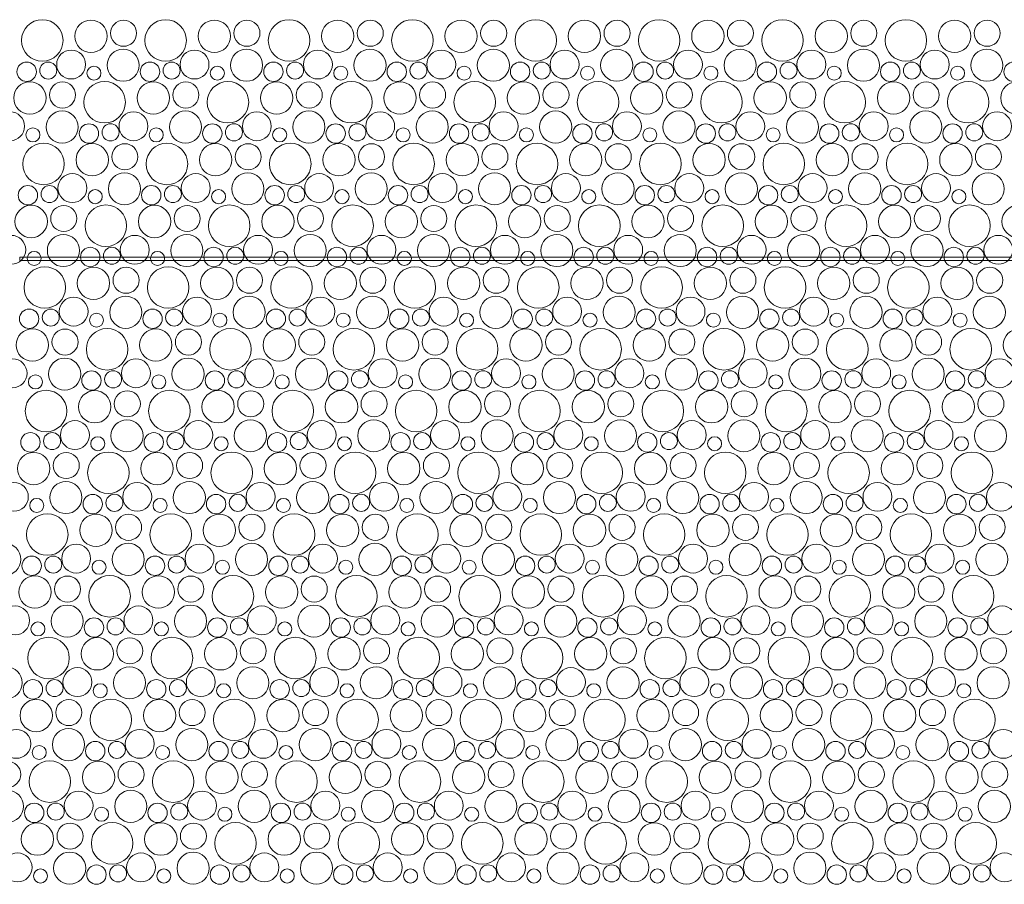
# Model space of a CAD drawing. Header units: metres. Extents: x -167 to 338, y -186 to 508.
# Tile 177 of 256: x 89.67 to 92.57, y 23.17 to 25.72. Entities that reach past the tile are written whole.
import ezdxf
from ezdxf.enums import TextEntityAlignment as Align

# ---------------------------------------------------------------- set-up
doc = ezdxf.new("R2010")
doc.units = ezdxf.units.M
doc.header["$MEASUREMENT"] = 0
doc.linetypes.add('Öffnungslinie Tür Fenster', pattern=[0.23, 0.15, -0.08])
doc.layers.add('60 Gelände 2D Übersicht', color=7, linetype='Continuous')
doc.layers.add('60 Stellplätze', color=7, linetype='Continuous')
doc.styles.add('ERSTELLTER_STIL_2', font='arial.ttf')

# ---------------------------------------------------------------- blocks, each defined once
blk = doc.blocks.new('*X46', base_point=(27236.1321, 33357.279))
at = {"layer": '60 Gelände 2D Übersicht', "color": 9, "linetype": 'Continuous', "lineweight": 18}
for centre, radius in [((89.7351, 25.658), 0.0612), ((89.8786, 25.6704), 0.0477), ((89.9747, 25.6793), 0.0384), ((90.0988, 25.658), 0.0612), ((90.2423, 25.6704), 0.0477), ((90.3384, 25.6793), 0.0384), ((90.4625, 25.658), 0.0612), ((90.606, 25.6704), 0.0477), ((90.7021, 25.6793), 0.0384), ((90.8262, 25.658), 0.0612), ((90.9697, 25.6704), 0.0477), ((91.0658, 25.6793), 0.0384), ((91.1899, 25.658), 0.0612), ((91.3335, 25.6704), 0.0477), ((91.4295, 25.6793), 0.0384), ((91.5536, 25.658), 0.0612), ((91.6972, 25.6704), 0.0477), ((91.7932, 25.6793), 0.0384), ((91.9173, 25.658), 0.0612), ((92.0609, 25.6704), 0.0477), ((92.1569, 25.6793), 0.0384), ((92.281, 25.658), 0.0612), ((92.4246, 25.6704), 0.0477), ((92.5206, 25.6793), 0.0384), ((89.9736, 25.5849), 0.0473), ((90.3373, 25.5849), 0.0473), ((90.7011, 25.5849), 0.0473), ((91.0648, 25.5849), 0.0473), ((91.4285, 25.5849), 0.0473), ((91.7922, 25.5849), 0.0473), ((92.1559, 25.5849), 0.0473), ((92.5196, 25.5849), 0.0473), ((89.8202, 25.5871), 0.0426), ((90.1839, 25.5871), 0.0426), ((90.5476, 25.5871), 0.0426), ((90.9113, 25.5871), 0.0426), ((91.275, 25.5871), 0.0426), ((91.6387, 25.5871), 0.0426), ((92.0024, 25.5871), 0.0426), ((92.3661, 25.5871), 0.0426), ((89.689, 25.5658), 0.0286), ((89.7528, 25.5693), 0.0251), ((89.8875, 25.5617), 0.0207), ((90.0527, 25.5658), 0.0286), ((90.1165, 25.5693), 0.0251), ((90.2512, 25.5617), 0.0207), ((90.4164, 25.5658), 0.0286), ((90.4802, 25.5693), 0.0251), ((90.6149, 25.5617), 0.0207), ((90.7801, 25.5658), 0.0286), ((90.8439, 25.5693), 0.0251), ((90.9787, 25.5617), 0.0207), ((91.1438, 25.5658), 0.0286), ((91.2076, 25.5693), 0.0251), ((91.3424, 25.5617), 0.0207), ((91.5075, 25.5658), 0.0286), ((91.5713, 25.5693), 0.0251), ((91.7061, 25.5617), 0.0207), ((91.8712, 25.5658), 0.0286), ((91.935, 25.5693), 0.0251), ((92.0698, 25.5617), 0.0207), ((92.2349, 25.5658), 0.0286), ((92.2987, 25.5693), 0.0251), ((92.4335, 25.5617), 0.0207), ((92.5986, 25.5658), 0.0286), ((89.6986, 25.4885), 0.0477), ((89.7947, 25.4973), 0.0384), ((89.9188, 25.476), 0.0612), ((90.0623, 25.4885), 0.0477), ((90.1584, 25.4973), 0.0384), ((90.2825, 25.476), 0.0612), ((90.426, 25.4885), 0.0477), ((90.5221, 25.4973), 0.0384), ((90.6462, 25.476), 0.0612), ((90.7897, 25.4885), 0.0477), ((90.8858, 25.4973), 0.0384), ((91.0099, 25.476), 0.0612), ((91.1535, 25.4885), 0.0477), ((91.2495, 25.4973), 0.0384), ((91.3736, 25.476), 0.0612), ((91.5172, 25.4885), 0.0477), ((91.6132, 25.4973), 0.0384), ((91.7373, 25.476), 0.0612), ((91.8809, 25.4885), 0.0477), ((91.9769, 25.4973), 0.0384), ((92.101, 25.476), 0.0612), ((92.2446, 25.4885), 0.0477), ((92.3406, 25.4973), 0.0384), ((92.4647, 25.476), 0.0612), ((92.6083, 25.4885), 0.0477), ((89.6402, 25.4051), 0.0426), ((89.7936, 25.4029), 0.0473), ((90.0039, 25.4051), 0.0426), ((90.1573, 25.4029), 0.0473), ((90.3676, 25.4051), 0.0426), ((90.5211, 25.4029), 0.0473), ((90.7313, 25.4051), 0.0426), ((90.8848, 25.4029), 0.0473), ((91.095, 25.4051), 0.0426), ((91.2485, 25.4029), 0.0473), ((91.4587, 25.4051), 0.0426), ((91.6122, 25.4029), 0.0473), ((91.8224, 25.4051), 0.0426), ((91.9759, 25.4029), 0.0473), ((92.1861, 25.4051), 0.0426), ((92.3396, 25.4029), 0.0473), ((92.5498, 25.4051), 0.0426), ((89.7075, 25.3797), 0.0207), ((89.8727, 25.3838), 0.0286), ((89.9365, 25.3873), 0.0251), ((90.0712, 25.3797), 0.0207), ((90.2364, 25.3838), 0.0286), ((90.3002, 25.3873), 0.0251), ((90.4349, 25.3797), 0.0207), ((90.6001, 25.3838), 0.0286), ((90.6639, 25.3873), 0.0251), ((90.7987, 25.3797), 0.0207), ((90.9638, 25.3838), 0.0286), ((91.0276, 25.3873), 0.0251), ((91.1624, 25.3797), 0.0207), ((91.3275, 25.3838), 0.0286), ((91.3913, 25.3873), 0.0251), ((91.5261, 25.3797), 0.0207), ((91.6912, 25.3838), 0.0286), ((91.755, 25.3873), 0.0251), ((91.8898, 25.3797), 0.0207), ((92.0549, 25.3838), 0.0286), ((92.1187, 25.3873), 0.0251), ((92.2535, 25.3797), 0.0207), ((92.4186, 25.3838), 0.0286), ((92.4824, 25.3873), 0.0251), ((89.7388, 25.294), 0.0612), ((89.8823, 25.3065), 0.0477), ((89.9784, 25.3153), 0.0384), ((90.1025, 25.294), 0.0612), ((90.246, 25.3065), 0.0477), ((90.3421, 25.3153), 0.0384), ((90.4662, 25.294), 0.0612), ((90.6097, 25.3065), 0.0477), ((90.7058, 25.3153), 0.0384), ((90.8299, 25.294), 0.0612), ((90.9735, 25.3065), 0.0477), ((91.0695, 25.3153), 0.0384), ((91.1936, 25.294), 0.0612), ((91.3372, 25.3065), 0.0477), ((91.4332, 25.3153), 0.0384), ((91.5573, 25.294), 0.0612), ((91.7009, 25.3065), 0.0477), ((91.7969, 25.3153), 0.0384), ((91.921, 25.294), 0.0612), ((92.0646, 25.3065), 0.0477), ((92.1606, 25.3153), 0.0384), ((92.2847, 25.294), 0.0612), ((92.4283, 25.3065), 0.0477), ((92.5243, 25.3153), 0.0384), ((89.8239, 25.2231), 0.0426), ((89.9773, 25.2209), 0.0473), ((90.1876, 25.2231), 0.0426), ((90.3411, 25.2209), 0.0473), ((90.5513, 25.2231), 0.0426), ((90.7048, 25.2209), 0.0473), ((90.915, 25.2231), 0.0426), ((91.0685, 25.2209), 0.0473), ((91.2787, 25.2231), 0.0426), ((91.4322, 25.2209), 0.0473), ((91.6424, 25.2231), 0.0426), ((91.7959, 25.2209), 0.0473), ((92.0061, 25.2231), 0.0426), ((92.1596, 25.2209), 0.0473), ((92.3698, 25.2231), 0.0426), ((92.5233, 25.2209), 0.0473), ((89.6927, 25.2018), 0.0286), ((89.7565, 25.2054), 0.0251), ((90.0564, 25.2018), 0.0286), ((90.1202, 25.2054), 0.0251), ((90.4201, 25.2018), 0.0286), ((90.4839, 25.2054), 0.0251), ((90.7838, 25.2018), 0.0286), ((90.8476, 25.2054), 0.0251), ((91.1475, 25.2018), 0.0286), ((91.2113, 25.2054), 0.0251), ((91.5112, 25.2018), 0.0286), ((91.575, 25.2054), 0.0251), ((91.8749, 25.2018), 0.0286), ((91.9387, 25.2054), 0.0251), ((92.2386, 25.2018), 0.0286), ((92.3024, 25.2054), 0.0251), ((89.8912, 25.1977), 0.0207), ((90.2549, 25.1977), 0.0207), ((90.6187, 25.1977), 0.0207), ((90.9824, 25.1977), 0.0207), ((91.3461, 25.1977), 0.0207), ((91.7098, 25.1977), 0.0207), ((92.0735, 25.1977), 0.0207), ((92.4372, 25.1977), 0.0207), ((89.7023, 25.1245), 0.0477), ((89.7984, 25.1333), 0.0384), ((89.9225, 25.112), 0.0612), ((90.066, 25.1245), 0.0477), ((90.1621, 25.1333), 0.0384), ((90.2862, 25.112), 0.0612), ((90.4297, 25.1245), 0.0477), ((90.5258, 25.1333), 0.0384), ((90.6499, 25.112), 0.0612), ((90.7935, 25.1245), 0.0477), ((90.8895, 25.1333), 0.0384), ((91.0136, 25.112), 0.0612), ((91.1572, 25.1245), 0.0477), ((91.2532, 25.1333), 0.0384), ((91.3773, 25.112), 0.0612), ((91.5209, 25.1245), 0.0477), ((91.6169, 25.1333), 0.0384), ((91.741, 25.112), 0.0612), ((91.8846, 25.1245), 0.0477), ((91.9806, 25.1333), 0.0384), ((92.1047, 25.112), 0.0612), ((92.2483, 25.1245), 0.0477), ((92.3443, 25.1333), 0.0384), ((92.4684, 25.112), 0.0612), ((92.612, 25.1245), 0.0477), ((89.6439, 25.0411), 0.0426), ((89.7973, 25.0389), 0.0473), ((90.0076, 25.0411), 0.0426), ((90.1611, 25.0389), 0.0473), ((90.3713, 25.0411), 0.0426), ((90.5248, 25.0389), 0.0473), ((90.735, 25.0411), 0.0426), ((90.8885, 25.0389), 0.0473), ((91.0987, 25.0411), 0.0426), ((91.2522, 25.0389), 0.0473), ((91.4624, 25.0411), 0.0426), ((91.6159, 25.0389), 0.0473), ((91.8261, 25.0411), 0.0426), ((91.9796, 25.0389), 0.0473), ((92.1898, 25.0411), 0.0426), ((92.3433, 25.0389), 0.0473), ((92.5535, 25.0411), 0.0426), ((89.7112, 25.0157), 0.0207), ((89.8764, 25.0198), 0.0286), ((89.9402, 25.0234), 0.0251), ((90.0749, 25.0157), 0.0207), ((90.2401, 25.0198), 0.0286), ((90.3039, 25.0234), 0.0251), ((90.4387, 25.0157), 0.0207), ((90.6038, 25.0198), 0.0286), ((90.6676, 25.0234), 0.0251), ((90.8024, 25.0157), 0.0207), ((90.9675, 25.0198), 0.0286), ((91.0313, 25.0234), 0.0251), ((91.1661, 25.0157), 0.0207), ((91.3312, 25.0198), 0.0286), ((91.395, 25.0234), 0.0251), ((91.5298, 25.0157), 0.0207), ((91.6949, 25.0198), 0.0286), ((91.7587, 25.0234), 0.0251), ((91.8935, 25.0157), 0.0207), ((92.0586, 25.0198), 0.0286), ((92.1224, 25.0234), 0.0251), ((92.2572, 25.0157), 0.0207), ((92.4223, 25.0198), 0.0286), ((92.4862, 25.0234), 0.0251), ((89.7425, 24.93), 0.0612), ((89.886, 24.9425), 0.0477), ((89.9821, 24.9513), 0.0384), ((90.1062, 24.93), 0.0612), ((90.2497, 24.9425), 0.0477), ((90.3458, 24.9513), 0.0384), ((90.4699, 24.93), 0.0612), ((90.6135, 24.9425), 0.0477), ((90.7095, 24.9513), 0.0384), ((90.8336, 24.93), 0.0612), ((90.9772, 24.9425), 0.0477), ((91.0732, 24.9513), 0.0384), ((91.1973, 24.93), 0.0612), ((91.3409, 24.9425), 0.0477), ((91.4369, 24.9513), 0.0384), ((91.561, 24.93), 0.0612), ((91.7046, 24.9425), 0.0477), ((91.8006, 24.9513), 0.0384), ((91.9247, 24.93), 0.0612), ((92.0683, 24.9425), 0.0477), ((92.1643, 24.9513), 0.0384), ((92.2884, 24.93), 0.0612), ((92.432, 24.9425), 0.0477), ((92.528, 24.9513), 0.0384), ((89.8276, 24.8591), 0.0426), ((89.9811, 24.8569), 0.0473), ((90.1913, 24.8591), 0.0426), ((90.3448, 24.8569), 0.0473), ((90.555, 24.8591), 0.0426), ((90.7085, 24.8569), 0.0473), ((90.9187, 24.8591), 0.0426), ((91.0722, 24.8569), 0.0473), ((91.2824, 24.8591), 0.0426), ((91.4359, 24.8569), 0.0473), ((91.6461, 24.8591), 0.0426), ((91.7996, 24.8569), 0.0473), ((92.0098, 24.8591), 0.0426), ((92.1633, 24.8569), 0.0473), ((92.3735, 24.8591), 0.0426), ((92.527, 24.8569), 0.0473), ((89.6964, 24.8378), 0.0286), ((89.7602, 24.8414), 0.0251), ((89.8949, 24.8337), 0.0207), ((90.0601, 24.8378), 0.0286), ((90.1239, 24.8414), 0.0251), ((90.2587, 24.8337), 0.0207), ((90.4238, 24.8378), 0.0286), ((90.4876, 24.8414), 0.0251), ((90.6224, 24.8337), 0.0207), ((90.7875, 24.8378), 0.0286), ((90.8513, 24.8414), 0.0251), ((90.9861, 24.8337), 0.0207), ((91.1512, 24.8378), 0.0286), ((91.215, 24.8414), 0.0251), ((91.3498, 24.8337), 0.0207), ((91.5149, 24.8378), 0.0286), ((91.5787, 24.8414), 0.0251), ((91.7135, 24.8337), 0.0207), ((91.8786, 24.8378), 0.0286), ((91.9424, 24.8414), 0.0251), ((92.0772, 24.8337), 0.0207), ((92.2423, 24.8378), 0.0286), ((92.3062, 24.8414), 0.0251), ((92.4409, 24.8337), 0.0207), ((89.706, 24.7605), 0.0477), ((89.8021, 24.7693), 0.0384), ((89.9262, 24.748), 0.0612), ((90.0697, 24.7605), 0.0477), ((90.1658, 24.7693), 0.0384), ((90.2899, 24.748), 0.0612), ((90.4335, 24.7605), 0.0477), ((90.5295, 24.7693), 0.0384), ((90.6536, 24.748), 0.0612), ((90.7972, 24.7605), 0.0477), ((90.8932, 24.7693), 0.0384), ((91.0173, 24.748), 0.0612), ((91.1609, 24.7605), 0.0477), ((91.2569, 24.7693), 0.0384), ((91.381, 24.748), 0.0612), ((91.5246, 24.7605), 0.0477), ((91.6206, 24.7693), 0.0384), ((91.7447, 24.748), 0.0612), ((91.8883, 24.7605), 0.0477), ((91.9843, 24.7693), 0.0384), ((92.1084, 24.748), 0.0612), ((92.252, 24.7605), 0.0477), ((92.348, 24.7693), 0.0384), ((92.4721, 24.748), 0.0612), ((92.6157, 24.7605), 0.0477), ((89.6476, 24.6771), 0.0426), ((89.8011, 24.6749), 0.0473), ((90.0113, 24.6771), 0.0426), ((90.1648, 24.6749), 0.0473), ((90.375, 24.6771), 0.0426), ((90.5285, 24.6749), 0.0473), ((90.7387, 24.6771), 0.0426), ((90.8922, 24.6749), 0.0473), ((91.1024, 24.6771), 0.0426), ((91.2559, 24.6749), 0.0473), ((91.4661, 24.6771), 0.0426), ((91.6196, 24.6749), 0.0473), ((91.8298, 24.6771), 0.0426), ((91.9833, 24.6749), 0.0473), ((92.1935, 24.6771), 0.0426), ((92.347, 24.6749), 0.0473), ((92.5572, 24.6771), 0.0426), ((89.8801, 24.6558), 0.0286), ((89.9439, 24.6594), 0.0251), ((90.2438, 24.6558), 0.0286), ((90.3076, 24.6594), 0.0251), ((90.6075, 24.6558), 0.0286), ((90.6713, 24.6594), 0.0251), ((90.9712, 24.6558), 0.0286), ((91.035, 24.6594), 0.0251), ((91.3349, 24.6558), 0.0286), ((91.3987, 24.6594), 0.0251), ((91.6986, 24.6558), 0.0286), ((91.7624, 24.6594), 0.0251), ((92.0623, 24.6558), 0.0286), ((92.1262, 24.6594), 0.0251), ((92.426, 24.6558), 0.0286), ((92.4899, 24.6594), 0.0251), ((89.7149, 24.6517), 0.0207), ((90.0787, 24.6517), 0.0207), ((90.4424, 24.6517), 0.0207), ((90.8061, 24.6517), 0.0207), ((91.1698, 24.6517), 0.0207), ((91.5335, 24.6517), 0.0207), ((91.8972, 24.6517), 0.0207), ((92.2609, 24.6517), 0.0207), ((89.7462, 24.566), 0.0612), ((89.8897, 24.5785), 0.0477), ((89.9858, 24.5873), 0.0384), ((90.1099, 24.566), 0.0612), ((90.2535, 24.5785), 0.0477), ((90.3495, 24.5873), 0.0384), ((90.4736, 24.566), 0.0612), ((90.6172, 24.5785), 0.0477), ((90.7132, 24.5873), 0.0384), ((90.8373, 24.566), 0.0612), ((90.9809, 24.5785), 0.0477), ((91.0769, 24.5873), 0.0384), ((91.201, 24.566), 0.0612), ((91.3446, 24.5785), 0.0477), ((91.4406, 24.5873), 0.0384), ((91.5647, 24.566), 0.0612), ((91.7083, 24.5785), 0.0477), ((91.8043, 24.5873), 0.0384), ((91.9284, 24.566), 0.0612), ((92.072, 24.5785), 0.0477), ((92.168, 24.5873), 0.0384), ((92.2921, 24.566), 0.0612), ((92.4357, 24.5785), 0.0477), ((92.5317, 24.5873), 0.0384), ((89.8313, 24.4951), 0.0426), ((89.9848, 24.4929), 0.0473), ((90.195, 24.4951), 0.0426), ((90.3485, 24.4929), 0.0473), ((90.5587, 24.4951), 0.0426), ((90.7122, 24.4929), 0.0473), ((90.9224, 24.4951), 0.0426), ((91.0759, 24.4929), 0.0473), ((91.2861, 24.4951), 0.0426), ((91.4396, 24.4929), 0.0473), ((91.6498, 24.4951), 0.0426), ((91.8033, 24.4929), 0.0473), ((92.0135, 24.4951), 0.0426), ((92.167, 24.4929), 0.0473), ((92.3772, 24.4951), 0.0426), ((92.5307, 24.4929), 0.0473), ((89.7001, 24.4738), 0.0286), ((89.7639, 24.4774), 0.0251), ((90.0638, 24.4738), 0.0286), ((90.1276, 24.4774), 0.0251), ((90.4275, 24.4738), 0.0286), ((90.4913, 24.4774), 0.0251), ((90.7912, 24.4738), 0.0286), ((90.855, 24.4774), 0.0251), ((91.1549, 24.4738), 0.0286), ((91.2187, 24.4774), 0.0251), ((91.5186, 24.4738), 0.0286), ((91.5824, 24.4774), 0.0251), ((91.8823, 24.4738), 0.0286), ((91.9462, 24.4774), 0.0251), ((92.246, 24.4738), 0.0286), ((92.3099, 24.4774), 0.0251), ((89.8987, 24.4697), 0.0207), ((90.2624, 24.4697), 0.0207), ((90.6261, 24.4697), 0.0207), ((90.9898, 24.4697), 0.0207), ((91.3535, 24.4697), 0.0207), ((91.7172, 24.4697), 0.0207), ((92.0809, 24.4697), 0.0207), ((92.4446, 24.4697), 0.0207), ((89.7097, 24.3965), 0.0477), ((89.8058, 24.4053), 0.0384), ((89.9299, 24.384), 0.0612), ((90.0735, 24.3965), 0.0477), ((90.1695, 24.4053), 0.0384), ((90.2936, 24.384), 0.0612), ((90.4372, 24.3965), 0.0477), ((90.5332, 24.4053), 0.0384), ((90.6573, 24.384), 0.0612), ((90.8009, 24.3965), 0.0477), ((90.8969, 24.4053), 0.0384), ((91.021, 24.384), 0.0612), ((91.1646, 24.3965), 0.0477), ((91.2606, 24.4053), 0.0384), ((91.3847, 24.384), 0.0612), ((91.5283, 24.3965), 0.0477), ((91.6243, 24.4053), 0.0384), ((91.7484, 24.384), 0.0612), ((91.892, 24.3965), 0.0477), ((91.988, 24.4053), 0.0384), ((92.1121, 24.384), 0.0612), ((92.2557, 24.3965), 0.0477), ((92.3517, 24.4053), 0.0384), ((92.4758, 24.384), 0.0612), ((89.6513, 24.3131), 0.0426), ((89.8048, 24.3109), 0.0473), ((90.015, 24.3131), 0.0426), ((90.1685, 24.3109), 0.0473), ((90.3787, 24.3131), 0.0426), ((90.5322, 24.3109), 0.0473), ((90.7424, 24.3131), 0.0426), ((90.8959, 24.3109), 0.0473), ((91.1061, 24.3131), 0.0426), ((91.2596, 24.3109), 0.0473), ((91.4698, 24.3131), 0.0426), ((91.6233, 24.3109), 0.0473), ((91.8335, 24.3131), 0.0426), ((91.987, 24.3109), 0.0473), ((92.1972, 24.3131), 0.0426), ((92.3507, 24.3109), 0.0473), ((92.5609, 24.3131), 0.0426), ((89.7187, 24.2877), 0.0207), ((89.8838, 24.2918), 0.0286), ((89.9476, 24.2954), 0.0251), ((90.0824, 24.2877), 0.0207), ((90.2475, 24.2918), 0.0286), ((90.3113, 24.2954), 0.0251), ((90.4461, 24.2877), 0.0207), ((90.6112, 24.2918), 0.0286), ((90.675, 24.2954), 0.0251), ((90.8098, 24.2877), 0.0207), ((90.9749, 24.2918), 0.0286), ((91.0387, 24.2954), 0.0251), ((91.1735, 24.2877), 0.0207), ((91.3386, 24.2918), 0.0286), ((91.4024, 24.2954), 0.0251), ((91.5372, 24.2877), 0.0207), ((91.7023, 24.2918), 0.0286), ((91.7662, 24.2954), 0.0251), ((91.9009, 24.2877), 0.0207), ((92.066, 24.2918), 0.0286), ((92.1299, 24.2954), 0.0251), ((92.2646, 24.2877), 0.0207), ((92.4297, 24.2918), 0.0286), ((92.4936, 24.2954), 0.0251), ((89.7499, 24.202), 0.0612), ((89.8935, 24.2145), 0.0477), ((89.9895, 24.2233), 0.0384), ((90.1136, 24.202), 0.0612), ((90.2572, 24.2145), 0.0477), ((90.3532, 24.2233), 0.0384), ((90.4773, 24.202), 0.0612), ((90.6209, 24.2145), 0.0477), ((90.7169, 24.2233), 0.0384), ((90.841, 24.202), 0.0612), ((90.9846, 24.2145), 0.0477), ((91.0806, 24.2233), 0.0384), ((91.2047, 24.202), 0.0612), ((91.3483, 24.2145), 0.0477), ((91.4443, 24.2233), 0.0384), ((91.5684, 24.202), 0.0612), ((91.712, 24.2145), 0.0477), ((91.808, 24.2233), 0.0384), ((91.9321, 24.202), 0.0612), ((92.0757, 24.2145), 0.0477), ((92.1717, 24.2233), 0.0384), ((92.2958, 24.202), 0.0612), ((92.4394, 24.2145), 0.0477), ((92.5354, 24.2233), 0.0384), ((89.6248, 24.1289), 0.0473), ((89.835, 24.1311), 0.0426), ((89.9885, 24.1289), 0.0473), ((90.1987, 24.1311), 0.0426), ((90.3522, 24.1289), 0.0473), ((90.5624, 24.1311), 0.0426), ((90.7159, 24.1289), 0.0473), ((90.9261, 24.1311), 0.0426), ((91.0796, 24.1289), 0.0473), ((91.2898, 24.1311), 0.0426), ((91.4433, 24.1289), 0.0473), ((91.6535, 24.1311), 0.0426), ((91.807, 24.1289), 0.0473), ((92.0172, 24.1311), 0.0426), ((92.1707, 24.1289), 0.0473), ((92.3809, 24.1311), 0.0426), ((92.5344, 24.1289), 0.0473), ((89.7038, 24.1098), 0.0286), ((89.7676, 24.1134), 0.0251), ((89.9024, 24.1057), 0.0207), ((90.0675, 24.1098), 0.0286), ((90.1313, 24.1134), 0.0251), ((90.2661, 24.1057), 0.0207), ((90.4312, 24.1098), 0.0286), ((90.495, 24.1134), 0.0251), ((90.6298, 24.1057), 0.0207), ((90.7949, 24.1098), 0.0286), ((90.8587, 24.1134), 0.0251), ((90.9935, 24.1057), 0.0207), ((91.1586, 24.1098), 0.0286), ((91.2224, 24.1134), 0.0251), ((91.3572, 24.1057), 0.0207), ((91.5223, 24.1098), 0.0286), ((91.5862, 24.1134), 0.0251), ((91.7209, 24.1057), 0.0207), ((91.886, 24.1098), 0.0286), ((91.9499, 24.1134), 0.0251), ((92.0846, 24.1057), 0.0207), ((92.2497, 24.1098), 0.0286), ((92.3136, 24.1134), 0.0251), ((92.4483, 24.1057), 0.0207), ((89.7135, 24.0325), 0.0477), ((89.8095, 24.0413), 0.0384), ((89.9336, 24.02), 0.0612), ((90.0772, 24.0325), 0.0477), ((90.1732, 24.0413), 0.0384), ((90.2973, 24.02), 0.0612), ((90.4409, 24.0325), 0.0477), ((90.5369, 24.0413), 0.0384), ((90.661, 24.02), 0.0612), ((90.8046, 24.0325), 0.0477), ((90.9006, 24.0413), 0.0384), ((91.0247, 24.02), 0.0612), ((91.1683, 24.0325), 0.0477), ((91.2643, 24.0413), 0.0384), ((91.3884, 24.02), 0.0612), ((91.532, 24.0325), 0.0477), ((91.628, 24.0413), 0.0384), ((91.7521, 24.02), 0.0612), ((91.8957, 24.0325), 0.0477), ((91.9917, 24.0413), 0.0384), ((92.1158, 24.02), 0.0612), ((92.2594, 24.0325), 0.0477), ((92.3554, 24.0413), 0.0384), ((92.4795, 24.02), 0.0612), ((89.655, 23.9491), 0.0426), ((89.8085, 23.9469), 0.0473), ((90.0187, 23.9491), 0.0426), ((90.1722, 23.9469), 0.0473), ((90.3824, 23.9491), 0.0426), ((90.5359, 23.9469), 0.0473), ((90.7461, 23.9491), 0.0426), ((90.8996, 23.9469), 0.0473), ((91.1098, 23.9491), 0.0426), ((91.2633, 23.9469), 0.0473), ((91.4735, 23.9491), 0.0426), ((91.627, 23.9469), 0.0473), ((91.8372, 23.9491), 0.0426), ((91.9907, 23.9469), 0.0473), ((92.2009, 23.9491), 0.0426), ((92.3544, 23.9469), 0.0473), ((92.5647, 23.9491), 0.0426), ((89.8875, 23.9278), 0.0286), ((89.9513, 23.9314), 0.0251), ((90.2512, 23.9278), 0.0286), ((90.315, 23.9314), 0.0251), ((90.6149, 23.9278), 0.0286), ((90.6787, 23.9314), 0.0251), ((90.9786, 23.9278), 0.0286), ((91.0424, 23.9314), 0.0251), ((91.3423, 23.9278), 0.0286), ((91.4062, 23.9314), 0.0251), ((91.706, 23.9278), 0.0286), ((91.7699, 23.9314), 0.0251), ((92.0697, 23.9278), 0.0286), ((92.1336, 23.9314), 0.0251), ((92.4335, 23.9278), 0.0286), ((92.4973, 23.9314), 0.0251), ((89.7224, 23.9237), 0.0207), ((90.0861, 23.9237), 0.0207), ((90.4498, 23.9237), 0.0207), ((90.8135, 23.9237), 0.0207), ((91.1772, 23.9237), 0.0207), ((91.5409, 23.9237), 0.0207), ((91.9046, 23.9237), 0.0207), ((92.2683, 23.9237), 0.0207), ((89.7536, 23.838), 0.0612), ((89.8972, 23.8505), 0.0477), ((89.9932, 23.8593), 0.0384), ((90.1173, 23.838), 0.0612), ((90.2609, 23.8505), 0.0477), ((90.3569, 23.8593), 0.0384), ((90.481, 23.838), 0.0612), ((90.6246, 23.8505), 0.0477), ((90.7206, 23.8593), 0.0384), ((90.8447, 23.838), 0.0612), ((90.9883, 23.8505), 0.0477), ((91.0843, 23.8593), 0.0384), ((91.2084, 23.838), 0.0612), ((91.352, 23.8505), 0.0477), ((91.448, 23.8593), 0.0384), ((91.5721, 23.838), 0.0612), ((91.7157, 23.8505), 0.0477), ((91.8117, 23.8593), 0.0384), ((91.9358, 23.838), 0.0612), ((92.0794, 23.8505), 0.0477), ((92.1754, 23.8593), 0.0384), ((92.2995, 23.838), 0.0612), ((92.4431, 23.8505), 0.0477), ((92.5391, 23.8593), 0.0384), ((89.6285, 23.7649), 0.0473), ((89.8387, 23.7671), 0.0426), ((89.9922, 23.7649), 0.0473), ((90.2024, 23.7671), 0.0426), ((90.3559, 23.7649), 0.0473), ((90.5661, 23.7671), 0.0426), ((90.7196, 23.7649), 0.0473), ((90.9298, 23.7671), 0.0426), ((91.0833, 23.7649), 0.0473), ((91.2935, 23.7671), 0.0426), ((91.447, 23.7649), 0.0473), ((91.6572, 23.7671), 0.0426), ((91.8107, 23.7649), 0.0473), ((92.0209, 23.7671), 0.0426), ((92.1744, 23.7649), 0.0473), ((92.3847, 23.7671), 0.0426), ((92.5381, 23.7649), 0.0473), ((89.7075, 23.7458), 0.0286), ((89.7713, 23.7494), 0.0251), ((90.0712, 23.7458), 0.0286), ((90.135, 23.7494), 0.0251), ((90.4349, 23.7458), 0.0286), ((90.4987, 23.7494), 0.0251), ((90.7986, 23.7458), 0.0286), ((90.8624, 23.7494), 0.0251), ((91.1623, 23.7458), 0.0286), ((91.2262, 23.7494), 0.0251), ((91.526, 23.7458), 0.0286), ((91.5899, 23.7494), 0.0251), ((91.8897, 23.7458), 0.0286), ((91.9536, 23.7494), 0.0251), ((92.2535, 23.7458), 0.0286), ((92.3173, 23.7494), 0.0251), ((89.9061, 23.7417), 0.0207), ((90.2698, 23.7417), 0.0207), ((90.6335, 23.7417), 0.0207), ((90.9972, 23.7417), 0.0207), ((91.3609, 23.7417), 0.0207), ((91.7246, 23.7417), 0.0207), ((92.0883, 23.7417), 0.0207), ((92.452, 23.7417), 0.0207), ((89.7172, 23.6685), 0.0477), ((89.8132, 23.6773), 0.0384), ((89.9373, 23.656), 0.0612), ((90.0809, 23.6685), 0.0477), ((90.1769, 23.6773), 0.0384), ((90.301, 23.656), 0.0612), ((90.4446, 23.6685), 0.0477), ((90.5406, 23.6773), 0.0384), ((90.6647, 23.656), 0.0612), ((90.8083, 23.6685), 0.0477), ((90.9043, 23.6773), 0.0384), ((91.0284, 23.656), 0.0612), ((91.172, 23.6685), 0.0477), ((91.268, 23.6773), 0.0384), ((91.3921, 23.656), 0.0612), ((91.5357, 23.6685), 0.0477), ((91.6317, 23.6773), 0.0384), ((91.7558, 23.656), 0.0612), ((91.8994, 23.6685), 0.0477), ((91.9954, 23.6773), 0.0384), ((92.1195, 23.656), 0.0612), ((92.2631, 23.6685), 0.0477), ((92.3591, 23.6773), 0.0384), ((92.4833, 23.656), 0.0612), ((89.6587, 23.5851), 0.0426), ((89.8122, 23.5829), 0.0473), ((90.0224, 23.5851), 0.0426), ((90.1759, 23.5829), 0.0473), ((90.3861, 23.5851), 0.0426), ((90.5396, 23.5829), 0.0473), ((90.7498, 23.5851), 0.0426), ((90.9033, 23.5829), 0.0473), ((91.1135, 23.5851), 0.0426), ((91.267, 23.5829), 0.0473), ((91.4772, 23.5851), 0.0426), ((91.6307, 23.5829), 0.0473), ((91.8409, 23.5851), 0.0426), ((91.9944, 23.5829), 0.0473), ((92.2047, 23.5851), 0.0426), ((92.3581, 23.5829), 0.0473), ((92.5684, 23.5851), 0.0426), ((89.7261, 23.5597), 0.0207), ((89.8912, 23.5638), 0.0286), ((89.955, 23.5674), 0.0251), ((90.0898, 23.5597), 0.0207), ((90.2549, 23.5638), 0.0286), ((90.3187, 23.5674), 0.0251), ((90.4535, 23.5597), 0.0207), ((90.6186, 23.5638), 0.0286), ((90.6824, 23.5674), 0.0251), ((90.8172, 23.5597), 0.0207), ((90.9823, 23.5638), 0.0286), ((91.0462, 23.5674), 0.0251), ((91.1809, 23.5597), 0.0207), ((91.346, 23.5638), 0.0286), ((91.4099, 23.5674), 0.0251), ((91.5446, 23.5597), 0.0207), ((91.7097, 23.5638), 0.0286), ((91.7736, 23.5674), 0.0251), ((91.9083, 23.5597), 0.0207), ((92.0735, 23.5638), 0.0286), ((92.1373, 23.5674), 0.0251), ((92.272, 23.5597), 0.0207), ((92.4372, 23.5638), 0.0286), ((92.501, 23.5674), 0.0251), ((89.6332, 23.4953), 0.0384), ((89.7573, 23.474), 0.0612), ((89.9009, 23.4865), 0.0477), ((89.9969, 23.4953), 0.0384), ((90.121, 23.474), 0.0612), ((90.2646, 23.4865), 0.0477), ((90.3606, 23.4953), 0.0384), ((90.4847, 23.474), 0.0612), ((90.6283, 23.4865), 0.0477), ((90.7243, 23.4953), 0.0384), ((90.8484, 23.474), 0.0612), ((90.992, 23.4865), 0.0477), ((91.088, 23.4953), 0.0384), ((91.2121, 23.474), 0.0612), ((91.3557, 23.4865), 0.0477), ((91.4517, 23.4953), 0.0384), ((91.5758, 23.474), 0.0612), ((91.7194, 23.4865), 0.0477), ((91.8154, 23.4953), 0.0384), ((91.9395, 23.474), 0.0612), ((92.0831, 23.4865), 0.0477), ((92.1791, 23.4953), 0.0384), ((92.3033, 23.474), 0.0612), ((92.4468, 23.4865), 0.0477), ((92.5429, 23.4953), 0.0384), ((89.6322, 23.401), 0.0473), ((89.8424, 23.4031), 0.0426), ((89.9959, 23.401), 0.0473), ((90.2061, 23.4031), 0.0426), ((90.3596, 23.401), 0.0473), ((90.5698, 23.4031), 0.0426), ((90.7233, 23.401), 0.0473), ((90.9335, 23.4031), 0.0426), ((91.087, 23.401), 0.0473), ((91.2972, 23.4031), 0.0426), ((91.4507, 23.401), 0.0473), ((91.6609, 23.4031), 0.0426), ((91.8144, 23.401), 0.0473), ((92.0247, 23.4031), 0.0426), ((92.1781, 23.401), 0.0473), ((92.3884, 23.4031), 0.0426), ((92.5418, 23.401), 0.0473), ((89.7112, 23.3818), 0.0286), ((89.775, 23.3854), 0.0251), ((89.9098, 23.3777), 0.0207), ((90.0749, 23.3818), 0.0286), ((90.1387, 23.3854), 0.0251), ((90.2735, 23.3777), 0.0207), ((90.4386, 23.3818), 0.0286), ((90.5024, 23.3854), 0.0251), ((90.6372, 23.3777), 0.0207), ((90.8023, 23.3818), 0.0286), ((90.8662, 23.3854), 0.0251), ((91.0009, 23.3777), 0.0207), ((91.166, 23.3818), 0.0286), ((91.2299, 23.3854), 0.0251), ((91.3646, 23.3777), 0.0207), ((91.5297, 23.3818), 0.0286), ((91.5936, 23.3854), 0.0251), ((91.7283, 23.3777), 0.0207), ((91.8935, 23.3818), 0.0286), ((91.9573, 23.3854), 0.0251), ((92.092, 23.3777), 0.0207), ((92.2572, 23.3818), 0.0286), ((92.321, 23.3854), 0.0251), ((92.4557, 23.3777), 0.0207), ((89.7209, 23.3045), 0.0477), ((89.8169, 23.3133), 0.0384), ((89.941, 23.292), 0.0612), ((90.0846, 23.3045), 0.0477), ((90.1806, 23.3133), 0.0384), ((90.3047, 23.292), 0.0612), ((90.4483, 23.3045), 0.0477), ((90.5443, 23.3133), 0.0384), ((90.6684, 23.292), 0.0612), ((90.812, 23.3045), 0.0477), ((90.908, 23.3133), 0.0384), ((91.0321, 23.292), 0.0612), ((91.1757, 23.3045), 0.0477), ((91.2717, 23.3133), 0.0384), ((91.3958, 23.292), 0.0612), ((91.5394, 23.3045), 0.0477), ((91.6354, 23.3133), 0.0384), ((91.7595, 23.292), 0.0612), ((91.9031, 23.3045), 0.0477), ((91.9991, 23.3133), 0.0384), ((92.1233, 23.292), 0.0612), ((92.2668, 23.3045), 0.0477), ((92.3629, 23.3133), 0.0384), ((92.487, 23.292), 0.0612), ((89.6624, 23.2211), 0.0426), ((89.8159, 23.219), 0.0473), ((90.0261, 23.2211), 0.0426), ((90.1796, 23.219), 0.0473), ((90.3898, 23.2211), 0.0426), ((90.5433, 23.219), 0.0473), ((90.7535, 23.2211), 0.0426), ((90.907, 23.219), 0.0473), ((91.1172, 23.2211), 0.0426), ((91.2707, 23.219), 0.0473), ((91.4809, 23.2211), 0.0426), ((91.6344, 23.219), 0.0473), ((91.8447, 23.2211), 0.0426), ((91.9981, 23.219), 0.0473), ((92.2084, 23.2211), 0.0426), ((92.3618, 23.219), 0.0473), ((92.5721, 23.2211), 0.0426), ((89.8949, 23.1998), 0.0286), ((89.9587, 23.2034), 0.0251), ((90.2586, 23.1998), 0.0286), ((90.3224, 23.2034), 0.0251), ((90.6223, 23.1998), 0.0286), ((90.6862, 23.2034), 0.0251), ((90.986, 23.1998), 0.0286), ((91.0499, 23.2034), 0.0251), ((91.3497, 23.1998), 0.0286), ((91.4136, 23.2034), 0.0251), ((91.7135, 23.1998), 0.0286), ((91.7773, 23.2034), 0.0251), ((92.0772, 23.1998), 0.0286), ((92.141, 23.2034), 0.0251), ((92.4409, 23.1998), 0.0286), ((92.5047, 23.2034), 0.0251), ((89.7298, 23.1957), 0.0207), ((90.0935, 23.1957), 0.0207), ((90.4572, 23.1957), 0.0207), ((90.8209, 23.1957), 0.0207), ((91.1846, 23.1957), 0.0207), ((91.5483, 23.1957), 0.0207), ((91.912, 23.1957), 0.0207), ((92.2757, 23.1957), 0.0207)]:
    blk.add_circle(centre, radius, dxfattribs=at)
blk = doc.blocks.new('Parkplätze 27')
at = {"layer": '60 Stellplätze', "color": 7, "linetype": 'Continuous', "lineweight": 13, "flags": 128}
blk.add_lwpolyline([(5.495, 0), (5.505, 0), (5.505, 5.4989), (5.495, 5.4989)], close=True, dxfattribs=at)
at = {"layer": '60 Stellplätze', "color": 7, "linetype": 'Continuous', "lineweight": 13, "style": 'ERSTELLTER_STIL_2'}
for tag, p in [('num_start_0', (0.4, 0.4171)), ('num_start_1', (3.15, 0.4171)), ('num_start_2', (5.9, 0.4146)), ('num_start_3', (8.65, 0.4171)), ('num_start_4', (11.4, 0.4146)), ('num_start_5', (14.15, 0.4146))]:
    blk.add_attdef(tag, text='', height=0.3, dxfattribs=at).set_placement(p, align=Align.MIDDLE_CENTER)

msp = doc.modelspace()

# ---------------------------------------------------------------- block references
at = {"layer": '60 Gelände 2D Übersicht', "color": 9, "linetype": 'Öffnungslinie Tür Fenster', "lineweight": 18}
msp.add_blockref('*X46', (27236.1321, 33357.279), dxfattribs=at)
at = {"layer": '60 Stellplätze', "color": 7, "linetype": 'Continuous', "lineweight": 13, "rotation": 89.9945255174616}
msp.add_blockref('Parkplätze 27', (95.1673, 19.5142), dxfattribs=at)

doc.saveas('drawing.dxf')
